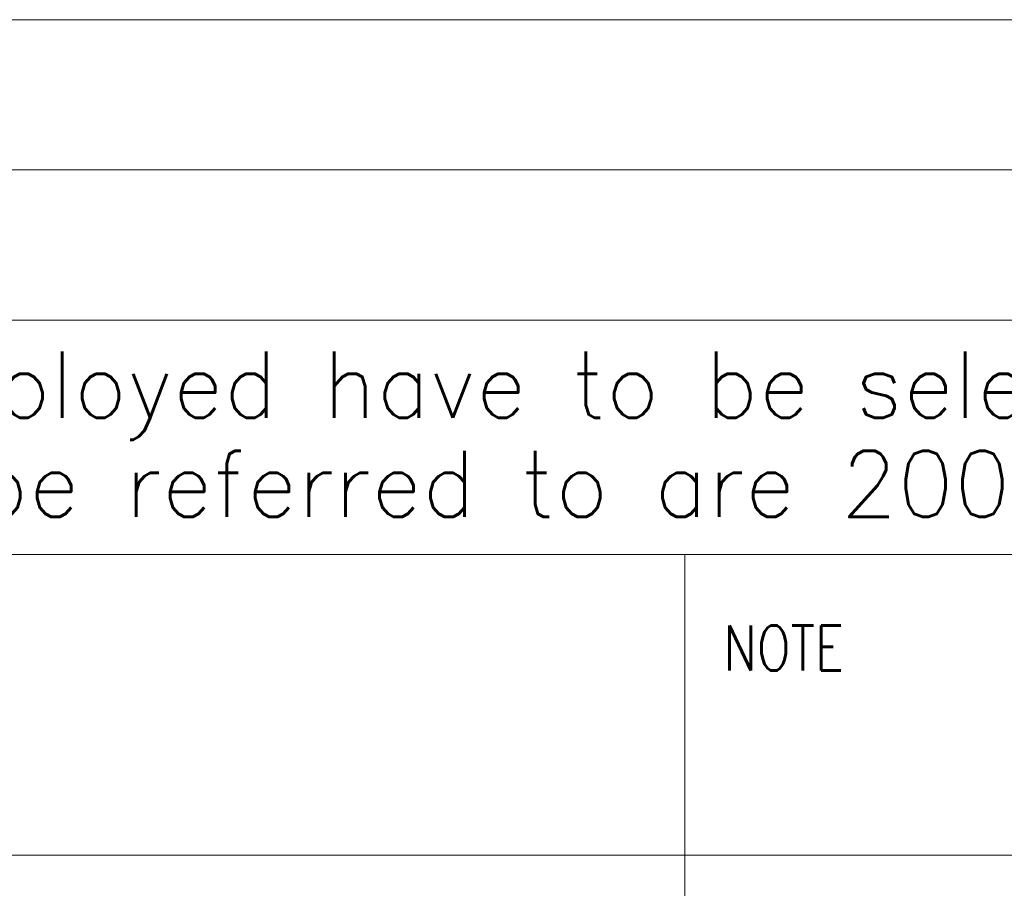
# Model space of a CAD drawing. Header units: millimetres. Extents: x 4 to 415, y 5 to 292.
# Tile 23 of 28: x 273 to 306, y 34 to 63. Entities that reach past the tile are written whole.
import ezdxf

# ---------------------------------------------------------------- set-up
doc = ezdxf.new("R2010")
doc.units = ezdxf.units.MM
doc.layers.add('1', color=7, linetype='Continuous')
doc.layers.add('256', color=7, linetype='Continuous')
doc.styles.add('blockfont', font='simplex.shx')

# ---------------------------------------------------------------- blocks, each defined once
blk = doc.blocks.new('TabularNote1')
at = {"layer": '1', "color": 172, "linetype": 'Continuous', "lineweight": 18}
for p, q in [((265.000016, 62.794266), (365.000016, 62.794266)), ((265.000016, 57.794266), (365.000016, 57.794266))]:
    blk.add_line(p, q, dxfattribs=at)

msp = doc.modelspace()

# ---------------------------------------------------------------- linework, layer by layer
at = {"layer": '256', "color": 4, "linetype": 'Continuous', "lineweight": 18}
for p, q in [((225, 57.794), (415, 57.794)), ((225, 35), (415, 35))]:
    msp.add_line(p, q, dxfattribs=at)
at = {"layer": '256', "color": 3, "linetype": 'Continuous', "lineweight": 18}
for p, q in [((225, 52.794), (415, 52.794)), ((265, 45), (365, 45)), ((295, 45), (295, 5))]:
    msp.add_line(p, q, dxfattribs=at)

# ---------------------------------------------------------------- block references
at = {"layer": '1', "color": 172, "linetype": 'Continuous', "lineweight": 18}
msp.add_blockref('TabularNote1', (0, 0), dxfattribs=at)

# ---------------------------------------------------------------- texts
at = {"layer": '256', "color": 3, "linetype": 'Continuous', "lineweight": 13, "char_height": 2.2, "attachment_point": 8, "line_spacing_factor": 0.903614, "style": 'blockfont'}
for s, insert in [('\\W0.9988;All materials employed have to be selected among RoHS compliant materials:', (306.548, 48.818)), ('\\W0.9983;the EC directives to be referred to are 2002/95/EC and correlated subsequent ones.', (305.132, 45.518))]:
    msp.add_mtext(s, dxfattribs=dict(at, insert=insert))
at = {"layer": '256', "color": 4, "linetype": 'Continuous', "lineweight": 13, "insert": (296.291, 41.141), "char_height": 1.5, "attachment_point": 7, "line_spacing_factor": 0.903614, "style": 'blockfont'}
msp.add_mtext('\\W0.7884;NOTE', dxfattribs=at)
at = {"layer": '256', "color": 1, "linetype": 'Continuous', "lineweight": 13, "char_height": 2.3, "attachment_point": 7, "line_spacing_factor": 0.903614, "style": 'blockfont'}
for insert in [(304.732, 40.286), (304.732, 36.836)]:
    msp.add_mtext('\\W0.9844; ', dxfattribs=dict(at, insert=insert))

doc.saveas('drawing.dxf')
